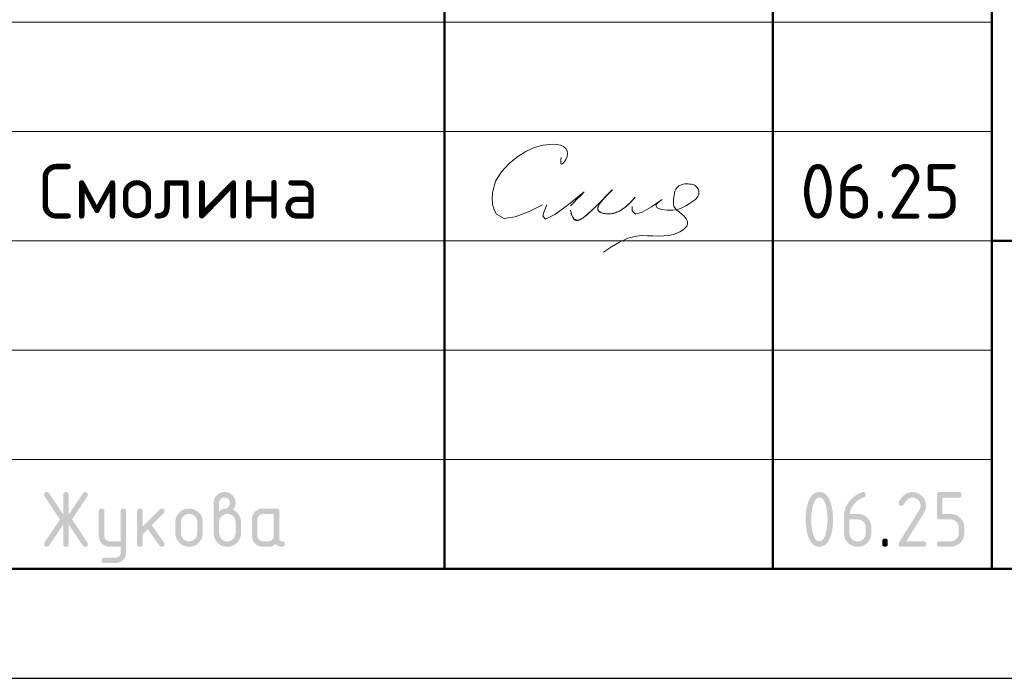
# Model space of a CAD drawing. Header units: millimetres. Extents: x 0 to 50400, y 0 to 35640.
# Tile 13 of 25: x 30071 to 35469, y 0 to 3613. Entities that reach past the tile are written whole.
import ezdxf

# ---------------------------------------------------------------- set-up
doc = ezdxf.new("R2010")
doc.units = ezdxf.units.MM
doc.layers.add('Standard', color=7, linetype='Continuous', lineweight=25)
doc.styles.add('ISOCPEUR', font='txt')

msp = doc.modelspace()

# ---------------------------------------------------------------- hatches: boundary and pattern name
at = {"layer": 'Standard', "linetype": 'Continuous', "lineweight": 25, "transparency": 33554687}
for points in [[(30310.2, 844.4), (30232.8, 728.1), (30231.7, 726.5), (30230.4, 725.2), (30229, 724), (30227.4, 723.2), (30225.8, 722.4), (30224, 721.9), (30222.1, 721.5), (30220, 721.5), (30218.2, 721.5), (30216.6, 721.8), (30215, 722), (30213.6, 722.5), (30212.2, 723), (30211, 723.8), (30209.9, 724.5), (30209, 725.5), (30208, 726.4), (30207.4, 727.7), (30206.7, 728.9), (30206.2, 730.4), (30205.7, 731.8), (30205.5, 733.5), (30205.3, 735.2), (30205.3, 737.2), (30205.3, 739.1), (30205.9, 741.1), (30206.5, 743), (30207.8, 744.9), (30292.1, 871.4), (30207.8, 997.9), (30206.5, 999.9), (30205.9, 1001.8), (30205.3, 1003.8), (30205.3, 1005.9), (30205.3, 1007.8), (30205.5, 1009.5), (30205.7, 1011.3), (30206.2, 1012.7), (30206.7, 1014.2), (30207.4, 1015.4), (30208.1, 1016.6), (30209, 1017.6), (30210, 1018.6), (30211.1, 1019.3), (30212.3, 1020.1), (30213.7, 1020.6), (30215.1, 1021), (30216.8, 1021.3), (30218.4, 1021.5), (30220.3, 1021.5), (30222.3, 1021.5), (30224, 1021.1), (30225.8, 1020.7), (30227.4, 1019.8), (30228.9, 1019), (30230.3, 1017.7), (30231.6, 1016.4), (30232.8, 1014.7), (30310.2, 898.7), (30310.2, 1006.5), (30310.2, 1008.4), (30310.5, 1010.1), (30310.7, 1011.7), (30311.2, 1013.1), (30311.7, 1014.5), (30312.4, 1015.7), (30313.1, 1016.9), (30314, 1017.8), (30314.9, 1018.7), (30316.1, 1019.4), (30317.3, 1020.1), (30318.7, 1020.6), (30320.1, 1021.1), (30321.8, 1021.3), (30323.4, 1021.5), (30325.3, 1021.5), (30327.2, 1021.5), (30328.8, 1021.3), (30330.4, 1021.1), (30331.8, 1020.6), (30333.3, 1020.1), (30334.4, 1019.4), (30335.6, 1018.7), (30336.5, 1017.8), (30337.5, 1016.9), (30338.2, 1015.7), (30338.9, 1014.5), (30339.4, 1013.1), (30339.8, 1011.7), (30340.1, 1010.1), (30340.3, 1008.4), (30340.3, 1006.5), (30340.3, 898.7), (30417.8, 1014.7), (30418.9, 1016.4), (30420.3, 1017.7), (30421.6, 1019), (30423.2, 1019.8), (30424.8, 1020.7), (30426.6, 1021.1), (30428.5, 1021.5), (30430.5, 1021.5), (30432, 1021.5), (30433.4, 1021.3), (30434.9, 1021), (30436.2, 1020.4), (30437.5, 1019.8), (30438.7, 1019), (30439.9, 1018.1), (30441, 1017), (30442, 1015.9), (30442.8, 1014.6), (30443.6, 1013.4), (30444.2, 1012.1), (30444.7, 1010.7), (30445, 1009.3), (30445.3, 1007.9), (30445.3, 1006.3), (30445.3, 1004.1), (30444.6, 1002), (30444, 999.9), (30442.8, 997.9), (30358.5, 871.4), (30442.8, 744.9), (30444, 743), (30444.6, 741), (30445.3, 738.9), (30445.3, 736.8), (30445.3, 735.2), (30445, 733.8), (30444.7, 732.4), (30444.2, 731), (30443.7, 729.7), (30442.9, 728.5), (30442.1, 727.2), (30441.1, 726.1), (30440, 724.9), (30438.8, 724.1), (30437.7, 723.3), (30436.4, 722.7), (30435.1, 722.1), (30433.7, 721.8), (30432.3, 721.5), (30430.7, 721.5), (30428.6, 721.5), (30426.7, 721.9), (30424.8, 722.4), (30423.2, 723.2), (30421.6, 724), (30420.2, 725.2), (30418.9, 726.5), (30417.8, 728.1), (30340.3, 844.4), (30340.3, 736.5), (30340.3, 734.7), (30340.1, 733), (30339.8, 731.4), (30339.4, 730), (30338.9, 728.6), (30338.2, 727.4), (30337.5, 726.2), (30336.5, 725.3), (30335.6, 724.4), (30334.4, 723.7), (30333.3, 723), (30331.8, 722.5), (30330.4, 722), (30328.8, 721.8), (30327.2, 721.5), (30325.3, 721.5), (30323.4, 721.5), (30321.8, 721.8), (30320.1, 722), (30318.7, 722.5), (30317.3, 723), (30316.1, 723.7), (30314.9, 724.4), (30314, 725.3), (30313.1, 726.2), (30312.4, 727.4), (30311.7, 728.6), (30311.2, 730), (30310.7, 731.4), (30310.5, 733), (30310.2, 734.7), (30310.2, 736.5)], [(34964.6, 1021.5), (34968.5, 1021.5), (34972.2, 1021.2), (34976, 1020.9), (34979.6, 1020.2), (34983.2, 1019.5), (34986.7, 1018.5), (34990.1, 1017.4), (34993.4, 1016.1), (34996.7, 1014.7), (34999.9, 1013), (35003.1, 1011.3), (35006.1, 1009.2), (35009.1, 1007.2), (35012, 1004.8), (35014.9, 1002.4), (35017.6, 999.6), (35020.4, 996.9), (35022.8, 994), (35025.2, 991.1), (35027.2, 988.1), (35029.3, 985), (35031, 981.9), (35032.7, 978.7), (35034.1, 975.4), (35035.5, 972.1), (35036.5, 968.6), (35037.5, 965.2), (35038.2, 961.5), (35038.9, 957.9), (35039.2, 954.2), (35039.6, 950.4), (35039.6, 946.6), (35039.6, 941.2), (35038.7, 935.9), (35037.9, 930.5), (35036.2, 925.1), (35034.5, 919.7), (35031.9, 914.3), (35029.3, 908.8), (35025.9, 903.4), (34931.4, 751.6), (35024.6, 751.6), (35026.4, 751.6), (35028.1, 751.4), (35029.7, 751.1), (35031.1, 750.7), (35032.5, 750.2), (35033.7, 749.5), (35034.9, 748.8), (35035.8, 747.8), (35036.8, 746.9), (35037.5, 745.7), (35038.2, 744.6), (35038.6, 743.2), (35039.1, 741.7), (35039.3, 740.1), (35039.6, 738.4), (35039.6, 736.6), (35039.6, 734.7), (35039.3, 733), (35039.1, 731.4), (35038.6, 730), (35038.2, 728.6), (35037.5, 727.4), (35036.8, 726.2), (35035.8, 725.3), (35034.9, 724.4), (35033.7, 723.7), (35032.5, 723), (35031.1, 722.5), (35029.7, 722), (35028.1, 721.8), (35026.4, 721.5), (35024.6, 721.5), (34904.6, 721.5), (34902.7, 721.5), (34901.1, 721.8), (34899.5, 722), (34898.1, 722.5), (34896.7, 723), (34895.5, 723.7), (34894.3, 724.4), (34893.4, 725.3), (34892.4, 726.2), (34891.7, 727.4), (34891, 728.6), (34890.6, 730), (34890.1, 731.4), (34889.9, 733), (34889.6, 734.7), (34889.6, 736.5), (34889.6, 738.8), (34890.2, 741), (34890.9, 743.1), (34892.1, 745.2), (35002.1, 921.7), (35004, 924.7), (35005.4, 927.8), (35006.8, 930.8), (35007.7, 933.9), (35008.6, 937), (35009.1, 940.2), (35009.6, 943.3), (35009.6, 946.5), (35009.6, 951.2), (35008.8, 955.5), (35007.9, 959.8), (35006.3, 963.8), (35004.6, 967.7), (35002.2, 971.4), (34999.7, 975), (34996.4, 978.3), (34993.1, 981.6), (34989.5, 984.1), (34985.8, 986.6), (34981.9, 988.2), (34977.9, 989.8), (34973.6, 990.7), (34969.3, 991.5), (34964.6, 991.5), (34961.4, 991.5), (34958.3, 990.9), (34955.2, 990.3), (34952.1, 989.1), (34949.1, 988), (34946.1, 986.2), (34943.1, 984.4), (34940.1, 982.1), (34937.2, 979.7), (34934.3, 976.8), (34931.4, 973.8), (34928.6, 970.3), (34925.8, 966.7), (34923, 962.6), (34920.3, 958.5), (34917.6, 953.8), (34916.5, 952), (34915.2, 950.6), (34913.9, 949.2), (34912.3, 948.3), (34910.7, 947.4), (34908.8, 947), (34906.8, 946.5), (34904.6, 946.5), (34902.7, 946.5), (34901.1, 946.7), (34899.5, 947), (34898.1, 947.4), (34896.7, 947.9), (34895.5, 948.6), (34894.3, 949.3), (34893.4, 950.3), (34892.4, 951.2), (34891.7, 952.4), (34891, 953.5), (34890.6, 954.9), (34890.1, 956.3), (34889.9, 958), (34889.6, 959.6), (34889.6, 961.5), (34889.6, 963.2), (34890, 964.7), (34890.3, 966.3), (34891, 967.6), (34894.5, 974.4), (34898.2, 980.3), (34902, 986.2), (34906.1, 991.2), (34910.1, 996.3), (34914.4, 1000.5), (34918.8, 1004.7), (34923.4, 1008.1), (34928, 1011.4), (34932.8, 1014), (34937.7, 1016.5), (34942.9, 1018.2), (34948, 1019.9), (34953.5, 1020.7), (34958.9, 1021.5)], [(35099.5, 886.5), (35099.5, 1006.5), (35099.5, 1008.4), (35099.8, 1010.1), (35100, 1011.7), (35100.4, 1013.1), (35100.9, 1014.5), (35101.6, 1015.7), (35102.3, 1016.9), (35103.3, 1017.8), (35104.2, 1018.7), (35105.4, 1019.4), (35106.5, 1020.1), (35107.9, 1020.6), (35109.3, 1021.1), (35111, 1021.3), (35112.6, 1021.5), (35114.5, 1021.5), (35219.2, 1021.5), (35221.1, 1021.5), (35222.7, 1021.3), (35224.3, 1021.1), (35225.7, 1020.6), (35227.1, 1020.1), (35228.3, 1019.4), (35229.5, 1018.7), (35230.4, 1017.8), (35231.4, 1016.9), (35232.1, 1015.7), (35232.8, 1014.5), (35233.2, 1013.1), (35233.7, 1011.7), (35234, 1010), (35234.2, 1008.4), (35234.2, 1006.5), (35234.2, 1004.6), (35234, 1003), (35233.7, 1001.4), (35233.2, 999.9), (35232.8, 998.5), (35232.1, 997.4), (35231.4, 996.2), (35230.4, 995.2), (35229.5, 994.3), (35228.3, 993.6), (35227.1, 992.9), (35225.7, 992.4), (35224.3, 992), (35222.7, 991.7), (35221.1, 991.5), (35219.2, 991.5), (35129.6, 991.5), (35129.6, 901.6), (35174.4, 901.6), (35178.3, 901.6), (35182.1, 901.3), (35185.8, 900.9), (35189.4, 900.2), (35193, 899.5), (35196.4, 898.5), (35199.9, 897.5), (35203.2, 896.1), (35206.5, 894.7), (35209.7, 893), (35212.8, 891.3), (35215.9, 889.2), (35218.9, 887.1), (35221.8, 884.7), (35224.6, 882.3), (35227.4, 879.5), (35230.1, 876.8), (35232.5, 873.9), (35234.9, 871), (35236.9, 868), (35239, 864.9), (35240.7, 861.8), (35242.4, 858.6), (35243.8, 855.3), (35245.1, 852), (35246.2, 848.5), (35247.2, 845.1), (35247.9, 841.5), (35248.5, 837.9), (35248.9, 834.2), (35249.2, 830.4), (35249.2, 826.6), (35249.2, 796.6), (35249.2, 792.7), (35248.9, 788.9), (35248.5, 785.2), (35247.9, 781.6), (35247.2, 778), (35246.1, 774.5), (35245.1, 771), (35243.7, 767.7), (35242.4, 764.4), (35240.6, 761.2), (35238.9, 758.1), (35236.9, 755), (35234.8, 752), (35232.4, 749.1), (35230, 746.2), (35227.2, 743.5), (35224.5, 740.7), (35221.6, 738.3), (35218.7, 735.9), (35215.7, 733.9), (35212.7, 731.8), (35209.5, 730.1), (35206.3, 728.4), (35203, 727), (35199.7, 725.7), (35196.3, 724.6), (35192.8, 723.6), (35189.2, 722.9), (35185.7, 722.2), (35182, 721.9), (35178.2, 721.5), (35174.4, 721.5), (35114.5, 721.5), (35112.6, 721.5), (35111, 721.8), (35109.3, 722), (35107.9, 722.5), (35106.5, 723), (35105.4, 723.7), (35104.2, 724.4), (35103.3, 725.3), (35102.3, 726.2), (35101.6, 727.4), (35100.9, 728.6), (35100.5, 730), (35100, 731.4), (35099.8, 733), (35099.5, 734.7), (35099.5, 736.6), (35099.5, 738.4), (35099.8, 740.1), (35100, 741.7), (35100.4, 743.2), (35100.9, 744.6), (35101.6, 745.7), (35102.3, 746.9), (35103.3, 747.8), (35104.2, 748.8), (35105.4, 749.5), (35106.5, 750.2), (35107.9, 750.7), (35109.3, 751.1), (35111, 751.4), (35112.6, 751.6), (35114.5, 751.6), (35174.3, 751.6), (35179, 751.6), (35183.4, 752.4), (35187.7, 753.2), (35191.7, 754.9), (35195.7, 756.5), (35199.3, 758.9), (35202.9, 761.4), (35206.1, 764.7), (35209.4, 767.9), (35211.9, 771.6), (35214.3, 775.2), (35215.9, 779.2), (35217.6, 783.2), (35218.4, 787.5), (35219.2, 791.9), (35219.2, 796.6), (35219.2, 826.6), (35219.2, 831.2), (35218.4, 835.5), (35217.5, 839.9), (35215.9, 843.8), (35214.3, 847.8), (35211.8, 851.4), (35209.3, 855.1), (35206, 858.4), (35202.8, 861.7), (35199.1, 864.1), (35195.5, 866.6), (35191.5, 868.2), (35187.6, 869.9), (35183.3, 870.7), (35179, 871.5), (35174.3, 871.5), (35114.5, 871.5), (35112.6, 871.5), (35111, 871.8), (35109.3, 872), (35107.9, 872.5), (35106.5, 872.9), (35105.4, 873.6), (35104.2, 874.4), (35103.3, 875.3), (35102.3, 876.2), (35101.6, 877.4), (35100.9, 878.6), (35100.4, 880), (35100, 881.4), (35099.8, 883), (35099.5, 884.7)], [(30625, 691.2), (30625, 721.5), (30565.2, 721.5), (30562, 721.5), (30559, 721.8), (30556, 722.1), (30553.1, 722.6), (30550.2, 723.2), (30547.4, 724), (30544.6, 724.8), (30542, 725.9), (30539.3, 727), (30536.8, 728.4), (30534.2, 729.7), (30531.8, 731.4), (30529.4, 733), (30527.1, 734.9), (30524.8, 736.8), (30522.7, 739), (30520.5, 741.2), (30518.6, 743.5), (30516.7, 745.8), (30515.1, 748.2), (30513.5, 750.7), (30512.1, 753.2), (30510.7, 755.7), (30509.7, 758.4), (30508.6, 761), (30507.8, 763.8), (30507, 766.6), (30506.4, 769.5), (30505.9, 772.4), (30505.6, 775.4), (30505.3, 778.4), (30505.3, 781.5), (30505.3, 916.4), (30505.3, 918.3), (30505.6, 919.9), (30505.8, 921.5), (30506.3, 922.9), (30506.7, 924.3), (30507.4, 925.5), (30508.1, 926.7), (30509.1, 927.6), (30510, 928.6), (30511.2, 929.3), (30512.4, 930), (30513.8, 930.4), (30515.2, 930.9), (30516.8, 931.1), (30518.5, 931.4), (30520.4, 931.4), (30522.2, 931.4), (30523.9, 931.1), (30525.5, 930.9), (30526.9, 930.4), (30528.3, 930), (30529.5, 929.3), (30530.7, 928.6), (30531.6, 927.6), (30532.6, 926.7), (30533.3, 925.5), (30534, 924.4), (30534.4, 923), (30534.9, 921.5), (30535.2, 919.9), (30535.4, 918.3), (30535.4, 916.4), (30535.4, 781.6), (30535.4, 778.5), (30535.9, 775.6), (30536.5, 772.8), (30537.6, 770.2), (30538.7, 767.5), (30540.4, 765.1), (30542, 762.7), (30544.2, 760.4), (30546.4, 758.2), (30548.8, 756.6), (30551.2, 754.9), (30553.9, 753.8), (30556.5, 752.7), (30559.4, 752.2), (30562.2, 751.6), (30565.3, 751.6), (30625, 751.6), (30625, 916.4), (30625, 918.3), (30625.2, 919.9), (30625.5, 921.5), (30625.9, 923), (30626.4, 924.4), (30627.1, 925.5), (30627.8, 926.7), (30628.7, 927.6), (30629.7, 928.6), (30630.9, 929.3), (30632, 930), (30633.4, 930.4), (30634.9, 930.9), (30636.5, 931.1), (30638.1, 931.4), (30640, 931.4), (30641.9, 931.4), (30643.5, 931.1), (30645.2, 930.9), (30646.6, 930.4), (30648, 930), (30649.2, 929.3), (30650.4, 928.6), (30651.3, 927.6), (30652.2, 926.7), (30652.9, 925.5), (30653.6, 924.3), (30654.1, 923), (30654.6, 921.5), (30654.8, 919.9), (30655, 918.3), (30655, 916.4), (30655, 691.6), (30655, 688.5), (30654.8, 685.5), (30654.5, 682.5), (30654, 679.6), (30653.4, 676.7), (30652.6, 673.9), (30651.8, 671.2), (30650.8, 668.5), (30649.7, 665.8), (30648.4, 663.3), (30647, 660.8), (30645.4, 658.4), (30643.8, 655.9), (30642, 653.6), (30640.1, 651.3), (30637.9, 649.1), (30635.8, 646.9), (30633.5, 645), (30631.3, 643.1), (30628.9, 641.5), (30626.5, 639.9), (30624, 638.5), (30621.5, 637.1), (30618.9, 636), (30616.2, 634.9), (30613.5, 634.1), (30610.7, 633.3), (30607.9, 632.7), (30605, 632.2), (30602, 631.9), (30599, 631.7), (30595.9, 631.7), (30535.4, 631.7), (30533.5, 631.7), (30531.9, 631.9), (30530.2, 632.1), (30528.8, 632.6), (30527.4, 633.1), (30526.2, 633.8), (30525.1, 634.5), (30524.1, 635.4), (30523.2, 636.4), (30522.5, 637.5), (30521.8, 638.7), (30521.3, 640.1), (30520.9, 641.5), (30520.6, 643.2), (30520.4, 644.8), (30520.4, 646.7), (30520.4, 648.2), (30520.7, 649.6), (30521, 650.9), (30521.5, 652.3), (30522.1, 653.6), (30522.9, 654.8), (30523.8, 656), (30524.9, 657.2), (30526.1, 658.3), (30527.3, 659.2), (30528.5, 660), (30529.8, 660.6), (30531.1, 661.1), (30532.5, 661.4), (30533.9, 661.7), (30535.4, 661.7), (30595.1, 661.7), (30598.3, 661.7), (30601.2, 662.2), (30604.1, 662.8), (30606.8, 663.8), (30609.4, 664.9), (30611.8, 666.4), (30614.2, 668), (30616.4, 670.1), (30618.5, 672.2), (30620.2, 674.6), (30621.8, 676.9), (30622.8, 679.6), (30623.9, 682.2), (30624.5, 685.1), (30625, 688)], [(30745.2, 832.8), (30839.5, 927.1), (30840.6, 928.1), (30841.8, 929), (30843, 929.8), (30844.3, 930.3), (30845.7, 930.8), (30847.1, 931.1), (30848.6, 931.4), (30850.2, 931.4), (30852.1, 931.4), (30853.7, 931.1), (30855.3, 930.9), (30856.7, 930.4), (30858.2, 930), (30859.3, 929.3), (30860.5, 928.6), (30861.4, 927.6), (30862.4, 926.7), (30863.1, 925.5), (30863.8, 924.3), (30864.2, 922.9), (30864.7, 921.5), (30864.9, 919.9), (30865.2, 918.3), (30865.2, 916.4), (30865.2, 914.9), (30864.9, 913.5), (30864.6, 912.1), (30864, 910.8), (30863.5, 909.5), (30862.6, 908.3), (30861.8, 907.1), (30860.6, 905.9), (30794.8, 840.1), (30862.2, 745.2), (30863.7, 743.1), (30864.4, 740.9), (30865.2, 738.7), (30865.2, 736.3), (30865.2, 734.5), (30864.9, 732.8), (30864.7, 731.2), (30864.2, 729.9), (30863.8, 728.5), (30863.1, 727.3), (30862.4, 726.2), (30861.4, 725.2), (30860.5, 724.3), (30859.3, 723.6), (30858.2, 722.9), (30856.7, 722.5), (30855.3, 722), (30853.7, 721.8), (30852.1, 721.5), (30850.2, 721.5), (30848.2, 721.5), (30846.4, 721.9), (30844.7, 722.3), (30843.1, 723.1), (30841.5, 723.9), (30840.2, 725.1), (30838.8, 726.3), (30837.7, 727.9), (30773.2, 818.6), (30745.2, 790.6), (30745.2, 736.5), (30745.2, 734.7), (30745, 733), (30744.7, 731.4), (30744.3, 730), (30743.8, 728.6), (30743.1, 727.4), (30742.4, 726.2), (30741.5, 725.3), (30740.5, 724.4), (30739.4, 723.7), (30738.2, 723), (30736.8, 722.5), (30735.4, 722), (30733.7, 721.8), (30732.1, 721.5), (30730.2, 721.5), (30728.3, 721.5), (30726.7, 721.8), (30725, 722), (30723.6, 722.5), (30722.2, 723), (30721, 723.7), (30719.9, 724.4), (30718.9, 725.3), (30718, 726.2), (30717.3, 727.4), (30716.6, 728.6), (30716.1, 730), (30715.6, 731.4), (30715.4, 733), (30715.2, 734.7), (30715.2, 736.5), (30715.2, 916.4), (30715.2, 918.3), (30715.4, 919.9), (30715.6, 921.5), (30716.1, 922.9), (30716.6, 924.3), (30717.3, 925.5), (30718, 926.7), (30718.9, 927.6), (30719.9, 928.6), (30721, 929.3), (30722.2, 930), (30723.6, 930.4), (30725, 930.9), (30726.7, 931.1), (30728.3, 931.4), (30730.2, 931.4), (30732.1, 931.4), (30733.7, 931.1), (30735.4, 930.9), (30736.8, 930.4), (30738.2, 930), (30739.4, 929.3), (30740.5, 928.6), (30741.5, 927.6), (30742.4, 926.7), (30743.1, 925.5), (30743.8, 924.3), (30744.3, 922.9), (30744.7, 921.5), (30745, 919.9), (30745.2, 918.3), (30745.2, 916.4)], [(34799.8, 751.6), (34799.8, 753.5), (34800, 755.1), (34800.3, 756.8), (34800.7, 758.2), (34801.2, 759.6), (34801.9, 760.8), (34802.6, 761.9), (34803.6, 762.9), (34804.5, 763.8), (34805.7, 764.5), (34806.8, 765.2), (34808.2, 765.7), (34809.7, 766.2), (34811.3, 766.4), (34812.9, 766.6), (34814.8, 766.6), (34816.7, 766.6), (34818.3, 766.4), (34820, 766.2), (34821.4, 765.7), (34822.8, 765.2), (34824, 764.5), (34825.2, 763.8), (34826.1, 762.9), (34827, 761.9), (34827.7, 760.8), (34828.4, 759.6), (34828.9, 758.2), (34829.4, 756.8), (34829.6, 755.1), (34829.8, 753.5), (34829.8, 751.6), (34829.8, 736.6), (34829.8, 734.7), (34829.6, 733), (34829.4, 731.4), (34828.9, 730), (34828.4, 728.6), (34827.7, 727.4), (34827, 726.2), (34826.1, 725.3), (34825.2, 724.4), (34824, 723.7), (34822.8, 723), (34821.4, 722.5), (34820, 722), (34818.3, 721.8), (34816.7, 721.5), (34814.8, 721.5), (34812.9, 721.5), (34811.3, 721.8), (34809.7, 722), (34808.2, 722.5), (34806.8, 723), (34805.7, 723.7), (34804.5, 724.4), (34803.6, 725.3), (34802.6, 726.2), (34801.9, 727.4), (34801.2, 728.6), (34800.7, 730), (34800.3, 731.4), (34800, 733), (34799.8, 734.7), (34799.8, 736.6)]]:
    msp.add_hatch(color=7, dxfattribs=at).paths.add_polyline_path(points, flags=16)
h = msp.add_hatch(color=7, dxfattribs=at)
h.paths.add_polyline_path([(31164.9, 916.5), (31169.6, 920.2), (31174.2, 923), (31178.8, 925.9), (31183.2, 927.7), (31187.5, 929.6), (31191.7, 930.5), (31195.9, 931.5), (31199.9, 931.5), (31202.2, 931.5), (31204.4, 932.1), (31206.7, 932.8), (31208.8, 934.1), (31211, 935.4), (31213.1, 937.4), (31215.1, 939.3), (31217.1, 941.9), (31219.1, 944.4), (31220.5, 946.8), (31222, 949.3), (31222.9, 951.7), (31223.9, 954.1), (31224.4, 956.6), (31224.9, 959), (31224.9, 961.5), (31224.9, 964.6), (31224.3, 967.6), (31223.8, 970.5), (31222.7, 973.2), (31221.6, 975.8), (31220, 978.2), (31218.4, 980.7), (31216.2, 982.8), (31214.1, 985), (31211.7, 986.6), (31209.2, 988.2), (31206.6, 989.3), (31203.9, 990.4), (31201, 990.9), (31198.1, 991.5), (31194.9, 991.5), (31191.8, 991.5), (31188.9, 990.9), (31186, 990.4), (31183.3, 989.3), (31180.7, 988.2), (31178.2, 986.5), (31175.8, 984.9), (31173.6, 982.7), (31171.4, 980.5), (31169.8, 978.1), (31168.2, 975.7), (31167.1, 973), (31166, 970.4), (31165.4, 967.5), (31164.9, 964.6), (31164.9, 961.5)])
h.paths.add_polyline_path([(31239.6, 925.4), (31244.8, 923.3), (31249.4, 920.4), (31254.1, 917.7), (31258.2, 914.2), (31262.2, 910.8), (31265.8, 906.7), (31269.4, 902.6), (31272.4, 897.9), (31275.4, 893.2), (31277.7, 888.3), (31280, 883.3), (31281.5, 878.1), (31283, 873), (31283.8, 867.6), (31284.5, 862.2), (31284.5, 856.5), (31284.5, 796.5), (31284.5, 792.6), (31284.2, 788.9), (31283.9, 785.1), (31283.2, 781.5), (31282.5, 777.8), (31281.5, 774.4), (31280.4, 770.9), (31279.1, 767.6), (31277.7, 764.2), (31276, 761.1), (31274.3, 757.9), (31272.2, 754.9), (31270.2, 751.8), (31267.8, 749), (31265.4, 746.1), (31262.7, 743.4), (31259.9, 740.6), (31257, 738.2), (31254.2, 735.9), (31251.1, 733.8), (31248.1, 731.8), (31244.9, 730.1), (31241.8, 728.4), (31238.5, 727), (31235.2, 725.6), (31231.7, 724.6), (31228.2, 723.6), (31224.7, 722.9), (31221, 722.2), (31217.3, 721.9), (31213.6, 721.5), (31209.7, 721.5), (31205.8, 721.5), (31202, 721.9), (31198.2, 722.2), (31194.6, 722.9), (31191, 723.6), (31187.6, 724.6), (31184.1, 725.7), (31180.8, 727), (31177.4, 728.4), (31174.3, 730.1), (31171.1, 731.8), (31168.1, 733.9), (31165.1, 735.9), (31162.2, 738.3), (31159.3, 740.7), (31156.6, 743.5), (31153.9, 746.2), (31151.5, 749.1), (31149.1, 752), (31147.1, 755), (31145, 758), (31143.3, 761.2), (31141.6, 764.4), (31140.3, 767.7), (31138.9, 771), (31137.9, 774.5), (31136.9, 777.9), (31136.2, 781.6), (31135.5, 785.2), (31135.2, 788.9), (31134.8, 792.6), (31134.8, 796.5), (31134.8, 961.5), (31134.8, 964.7), (31135.1, 967.7), (31135.4, 970.8), (31135.9, 973.7), (31136.5, 976.6), (31137.3, 979.4), (31138.1, 982.1), (31139.2, 984.8), (31140.3, 987.5), (31141.6, 990), (31143, 992.5), (31144.6, 995), (31146.3, 997.4), (31148.2, 999.7), (31150.1, 1002), (31152.3, 1004.2), (31154.5, 1006.3), (31156.8, 1008.2), (31159.1, 1010.1), (31161.5, 1011.8), (31163.9, 1013.4), (31166.4, 1014.7), (31169, 1016.1), (31171.6, 1017.2), (31174.3, 1018.3), (31177, 1019.1), (31179.8, 1019.9), (31182.7, 1020.5), (31185.5, 1021), (31188.5, 1021.3), (31191.5, 1021.5), (31194.7, 1021.5), (31197.8, 1021.5), (31200.8, 1021.3), (31203.9, 1021), (31206.7, 1020.5), (31209.6, 1019.9), (31212.4, 1019.1), (31215.2, 1018.3), (31217.9, 1017.2), (31220.5, 1016.1), (31223, 1014.7), (31225.6, 1013.3), (31228, 1011.7), (31230.4, 1010.1), (31232.7, 1008.1), (31235, 1006.2), (31237.2, 1004), (31239.3, 1001.9), (31241.2, 999.6), (31243.1, 997.3), (31244.7, 994.8), (31246.4, 992.4), (31247.7, 989.9), (31249.1, 987.3), (31250.2, 984.7), (31251.2, 982), (31252.1, 979.2), (31252.9, 976.5), (31253.4, 973.6), (31254, 970.7), (31254.2, 967.7), (31254.5, 964.7), (31254.5, 961.5), (31254.5, 955.9), (31253.6, 950.8), (31252.6, 945.7), (31250.8, 941.1), (31248.9, 936.6), (31246.1, 932.7), (31243.4, 928.8)], flags=16)
h.paths.add_polyline_path([(31254.5, 796.6), (31254.5, 856.6), (31254.5, 861.2), (31253.7, 865.5), (31252.9, 869.9), (31251.2, 873.8), (31249.6, 877.8), (31247.2, 881.4), (31244.7, 885.1), (31241.5, 888.4), (31238.2, 891.7), (31234.6, 894.1), (31231, 896.6), (31227, 898.3), (31223.1, 899.9), (31218.7, 900.7), (31214.4, 901.6), (31209.7, 901.6), (31205, 901.6), (31200.7, 900.7), (31196.3, 899.9), (31192.4, 898.3), (31188.4, 896.6), (31184.8, 894.1), (31181.1, 891.7), (31177.9, 888.4), (31174.6, 885.1), (31172.2, 881.4), (31169.8, 877.8), (31168.1, 873.8), (31166.5, 869.9), (31165.7, 865.5), (31164.9, 861.2), (31164.9, 856.6), (31164.9, 796.6), (31164.9, 791.9), (31165.7, 787.5), (31166.5, 783.2), (31168.1, 779.2), (31169.8, 775.2), (31172.2, 771.6), (31174.6, 767.9), (31177.9, 764.7), (31181.1, 761.4), (31184.8, 758.9), (31188.4, 756.5), (31192.4, 754.9), (31196.3, 753.2), (31200.7, 752.4), (31205, 751.6), (31209.7, 751.6), (31214.4, 751.6), (31218.7, 752.4), (31223.1, 753.2), (31227, 754.9), (31231, 756.5), (31234.6, 759), (31238.2, 761.5), (31241.5, 764.8), (31244.7, 768.1), (31247.2, 771.7), (31249.6, 775.3), (31251.2, 779.3), (31252.9, 783.3), (31253.7, 787.6), (31254.5, 791.9)])
h = msp.add_hatch(color=7, dxfattribs=at)
h.paths.add_polyline_path([(34499.8, 871.5), (34499.8, 880.9), (34499.3, 889.9), (34498.8, 899), (34497.8, 907.7), (34496.8, 916.5), (34495.3, 925), (34493.9, 933.5), (34491.9, 941.7), (34490.4, 948), (34488.7, 953.4), (34487, 958.8), (34485.1, 963.5), (34483.2, 968.2), (34481.1, 972.1), (34479, 975.9), (34476.7, 979), (34474.4, 982.2), (34471.8, 984.5), (34469.3, 986.8), (34466.6, 988.4), (34463.9, 989.9), (34461, 990.7), (34458.1, 991.5), (34455, 991.5), (34451.9, 991.5), (34449, 990.7), (34446.1, 989.9), (34443.4, 988.4), (34440.8, 986.8), (34438.3, 984.5), (34435.8, 982.1), (34433.5, 979), (34431.2, 975.9), (34429.1, 972), (34427, 968.1), (34425.1, 963.4), (34423.2, 958.7), (34421.5, 953.2), (34419.8, 947.8), (34418.3, 941.5), (34416.3, 933.1), (34414.8, 924.5), (34413.2, 916), (34412.2, 907.2), (34411.2, 898.5), (34410.7, 889.5), (34410.2, 880.6), (34410.2, 871.5), (34410.2, 862.3), (34410.7, 853.3), (34411.2, 844.3), (34412.2, 835.5), (34413.2, 826.7), (34414.6, 818.2), (34416.1, 809.6), (34418.1, 801.3), (34419.6, 795.1), (34421.3, 789.7), (34423, 784.2), (34424.9, 779.6), (34426.8, 774.9), (34428.9, 771), (34431, 767.1), (34433.3, 764), (34435.6, 760.9), (34438.1, 758.6), (34440.6, 756.3), (34443.3, 754.7), (34446.1, 753.2), (34449, 752.4), (34451.9, 751.6), (34455, 751.6), (34458.1, 751.6), (34461, 752.4), (34463.9, 753.2), (34466.6, 754.7), (34469.3, 756.3), (34471.8, 758.6), (34474.4, 760.9), (34476.7, 764), (34479, 767.1), (34481.1, 771), (34483.2, 774.9), (34485.1, 779.6), (34487, 784.2), (34488.7, 789.7), (34490.4, 795.1), (34491.9, 801.3), (34493.9, 809.6), (34495.3, 818.2), (34496.8, 826.7), (34497.8, 835.5), (34498.8, 844.3), (34499.3, 853.3), (34499.8, 862.3)])
h.paths.add_polyline_path([(34529.9, 871.5), (34529.9, 864.8), (34529.6, 858.4), (34529.4, 851.9), (34529, 845.6), (34528.6, 839.4), (34528, 833.4), (34527.4, 827.3), (34526.6, 821.5), (34525.7, 815.7), (34524.7, 810.2), (34523.7, 804.6), (34522.4, 799.3), (34521.2, 793.9), (34519.8, 788.8), (34518.3, 783.7), (34516.7, 778.8), (34514.3, 771.7), (34511.5, 765.4), (34508.7, 759.1), (34505.6, 753.8), (34502.5, 748.4), (34499, 743.9), (34495.5, 739.4), (34491.6, 735.9), (34487.8, 732.3), (34483.5, 729.6), (34479.3, 726.9), (34474.7, 725.1), (34470.2, 723.3), (34465.2, 722.4), (34460.3, 721.5), (34455, 721.5), (34449.7, 721.5), (34444.7, 722.4), (34439.8, 723.3), (34435.2, 725.1), (34430.6, 726.9), (34426.4, 729.6), (34422.2, 732.2), (34418.4, 735.8), (34414.5, 739.4), (34411, 743.8), (34407.5, 748.3), (34404.4, 753.6), (34401.2, 759), (34398.5, 765.2), (34395.7, 771.5), (34393.3, 778.6), (34391.6, 783.5), (34390.2, 788.6), (34388.8, 793.7), (34387.5, 799.1), (34386.3, 804.4), (34385.3, 810), (34384.2, 815.6), (34383.4, 821.4), (34382.6, 827.2), (34382, 833.2), (34381.4, 839.3), (34380.9, 845.5), (34380.5, 851.8), (34380.3, 858.3), (34380.1, 864.8), (34380.1, 871.5), (34380.1, 878.3), (34380.3, 884.8), (34380.5, 891.3), (34380.9, 897.6), (34381.4, 903.8), (34382, 909.9), (34382.6, 915.9), (34383.4, 921.7), (34384.2, 927.5), (34385.3, 933.1), (34386.3, 938.7), (34387.5, 944), (34388.8, 949.4), (34390.2, 954.5), (34391.6, 959.6), (34393.3, 964.5), (34395.7, 971.6), (34398.5, 977.9), (34401.2, 984.1), (34404.4, 989.5), (34407.5, 994.8), (34411, 999.3), (34414.5, 1003.7), (34418.4, 1007.3), (34422.2, 1010.9), (34426.4, 1013.5), (34430.6, 1016.2), (34435.2, 1018), (34439.8, 1019.8), (34444.7, 1020.7), (34449.7, 1021.5), (34455, 1021.5), (34460.3, 1021.5), (34465.2, 1020.6), (34470.2, 1019.8), (34474.7, 1018), (34479.3, 1016.2), (34483.5, 1013.5), (34487.8, 1010.8), (34491.6, 1007.2), (34495.5, 1003.6), (34499, 999.2), (34502.5, 994.7), (34505.6, 989.3), (34508.7, 984), (34511.5, 977.7), (34514.3, 971.4), (34516.7, 964.3), (34518.3, 959.4), (34519.8, 954.3), (34521.2, 949.2), (34522.4, 943.8), (34523.7, 938.5), (34524.7, 932.9), (34525.7, 927.3), (34526.6, 921.5), (34527.4, 915.7), (34528, 909.7), (34528.6, 903.7), (34529, 897.4), (34529.4, 891.2), (34529.6, 884.7), (34529.9, 878.3)], flags=16)
h = msp.add_hatch(color=7, dxfattribs=at)
h.paths.add_polyline_path([(34620, 871.5), (34620, 796.6), (34620, 791.9), (34620.8, 787.5), (34621.6, 783.2), (34623.3, 779.2), (34624.9, 775.2), (34627.3, 771.6), (34629.8, 767.9), (34633, 764.7), (34636.3, 761.4), (34639.9, 758.9), (34643.5, 756.5), (34647.5, 754.9), (34651.5, 753.2), (34655.8, 752.4), (34660.1, 751.6), (34664.8, 751.6), (34669.5, 751.6), (34673.9, 752.4), (34678.2, 753.2), (34682.2, 754.9), (34686.1, 756.5), (34689.7, 759), (34693.4, 761.5), (34696.6, 764.8), (34699.9, 768.1), (34702.3, 771.7), (34704.7, 775.3), (34706.4, 779.3), (34708, 783.3), (34708.8, 787.6), (34709.6, 791.9), (34709.6, 796.6), (34709.6, 826.6), (34709.6, 831.3), (34708.8, 835.6), (34708, 840), (34706.4, 844), (34704.7, 848), (34702.2, 851.6), (34699.8, 855.2), (34696.5, 858.5), (34693.2, 861.7), (34689.6, 864.2), (34686, 866.6), (34682, 868.3), (34678.1, 869.9), (34673.8, 870.7), (34669.5, 871.5), (34664.8, 871.5)])
h.paths.add_polyline_path([(34694.7, 1021.5), (34696.5, 1021.5), (34698.2, 1021.3), (34699.8, 1021.1), (34701.2, 1020.6), (34702.6, 1020.1), (34703.8, 1019.4), (34705, 1018.7), (34705.9, 1017.8), (34706.8, 1016.9), (34707.5, 1015.7), (34708.2, 1014.5), (34708.7, 1013.1), (34709.2, 1011.7), (34709.4, 1010.1), (34709.6, 1008.4), (34709.6, 1006.6), (34709.6, 1003.8), (34709.2, 1001.6), (34708.7, 999.4), (34707.8, 997.7), (34706.8, 996.1), (34705.4, 995.1), (34704, 994.1), (34702.2, 993.6), (34698, 992.5), (34694, 991.1), (34689.9, 989.7), (34686, 987.9), (34682.1, 986.2), (34678.4, 984), (34674.6, 981.9), (34671, 979.4), (34667.3, 976.9), (34663.8, 974), (34660.3, 971.2), (34657, 968), (34653.6, 964.7), (34650.3, 961.1), (34647.1, 957.6), (34644, 953.6), (34639.1, 947.4), (34635.2, 941), (34631.3, 934.6), (34628.4, 928.1), (34625.6, 921.6), (34623.8, 915), (34621.9, 908.4), (34621.1, 901.6), (34664.9, 901.6), (34668.8, 901.6), (34672.6, 901.3), (34676.5, 900.9), (34680.1, 900.2), (34683.8, 899.6), (34687.2, 898.5), (34690.7, 897.5), (34694.1, 896.1), (34697.4, 894.8), (34700.6, 893.1), (34703.7, 891.4), (34706.7, 889.3), (34709.8, 887.3), (34712.6, 884.9), (34715.4, 882.5), (34718.2, 879.8), (34720.8, 877), (34723.2, 874.2), (34725.5, 871.3), (34727.6, 868.3), (34729.6, 865.2), (34731.3, 862.1), (34733, 858.9), (34734.3, 855.6), (34735.6, 852.2), (34736.7, 848.8), (34737.7, 845.3), (34738.3, 841.7), (34739, 838), (34739.3, 834.3), (34739.7, 830.5), (34739.7, 826.6), (34739.7, 796.6), (34739.7, 792.6), (34739.3, 788.9), (34739, 785.1), (34738.3, 781.5), (34737.6, 777.9), (34736.6, 774.4), (34735.6, 770.9), (34734.2, 767.6), (34732.8, 764.3), (34731.1, 761.1), (34729.4, 757.9), (34727.4, 754.9), (34725.3, 751.8), (34722.9, 749), (34720.5, 746.1), (34717.8, 743.4), (34715.1, 740.6), (34712.2, 738.3), (34709.3, 735.9), (34706.3, 733.8), (34703.2, 731.8), (34700.1, 730.1), (34696.9, 728.4), (34693.6, 727), (34690.3, 725.6), (34686.8, 724.6), (34683.4, 723.6), (34679.8, 722.9), (34676.2, 722.2), (34672.4, 721.9), (34668.7, 721.5), (34664.8, 721.5), (34660.9, 721.5), (34657.1, 721.9), (34653.4, 722.2), (34649.8, 722.9), (34646.2, 723.6), (34642.7, 724.6), (34639.2, 725.6), (34635.9, 727), (34632.6, 728.3), (34629.4, 730), (34626.2, 731.7), (34623.2, 733.7), (34620.2, 735.8), (34617.3, 738.2), (34614.5, 740.5), (34611.7, 743.2), (34609, 746), (34606.6, 748.8), (34604.3, 751.7), (34602.2, 754.7), (34600.2, 757.7), (34598.5, 760.9), (34596.8, 764), (34595.4, 767.3), (34594, 770.6), (34593, 774.1), (34592, 777.5), (34591.3, 781.1), (34590.6, 784.7), (34590.3, 788.4), (34590, 792.2), (34590, 796.1), (34590, 886.5), (34590, 892.9), (34590.5, 899.1), (34591, 905.3), (34592.1, 911.2), (34593.1, 917.2), (34594.7, 923), (34596.3, 928.7), (34598.4, 934.3), (34600.5, 939.9), (34603.1, 945.3), (34605.8, 950.7), (34609, 955.9), (34612.1, 961.1), (34615.8, 966.1), (34619.5, 971.1), (34623.7, 975.9), (34627, 979.6), (34630.4, 983), (34633.7, 986.5), (34637.2, 989.7), (34640.6, 992.8), (34644.1, 995.8), (34647.6, 998.7), (34651.2, 1001.3), (34654.8, 1004), (34658.5, 1006.3), (34662.1, 1008.7), (34665.8, 1010.8), (34669.6, 1012.9), (34673.4, 1014.7), (34677.2, 1016.6), (34681.1, 1018.1), (34683.3, 1019), (34685.2, 1019.6), (34687.2, 1020.3), (34688.9, 1020.7), (34690.6, 1021.1), (34692, 1021.3), (34693.5, 1021.5)], flags=16)
h = msp.add_hatch(color=7, dxfattribs=at)
h.paths.add_polyline_path([(30925, 796.5), (30925, 856.4), (30925, 860.3), (30925.3, 864.1), (30925.7, 867.8), (30926.4, 871.4), (30927, 875), (30928.1, 878.5), (30929.1, 881.9), (30930.5, 885.3), (30931.8, 888.6), (30933.6, 891.7), (30935.3, 894.9), (30937.3, 897.9), (30939.4, 901), (30941.8, 903.8), (30944.2, 906.7), (30946.9, 909.5), (30949.6, 912.2), (30952.5, 914.6), (30955.4, 917), (30958.4, 919.1), (30961.4, 921.1), (30964.6, 922.8), (30967.8, 924.5), (30971.1, 925.9), (30974.4, 927.3), (30977.8, 928.3), (30981.3, 929.3), (30984.9, 930), (30988.5, 930.7), (30992.2, 931), (30996, 931.4), (30999.9, 931.4), (31003.8, 931.4), (31007.6, 931), (31011.4, 930.7), (31015, 930), (31018.6, 929.3), (31022.1, 928.3), (31025.6, 927.3), (31028.9, 926), (31032.2, 924.6), (31035.4, 922.9), (31038.6, 921.2), (31041.6, 919.2), (31044.6, 917.1), (31047.5, 914.8), (31050.3, 912.4), (31053, 909.7), (31055.8, 907), (31058.1, 904.1), (31060.5, 901.3), (31062.5, 898.2), (31064.6, 895.2), (31066.3, 892), (31068, 888.9), (31069.3, 885.5), (31070.7, 882.2), (31071.7, 878.7), (31072.7, 875.2), (31073.4, 871.6), (31074, 868), (31074.4, 864.2), (31074.7, 860.4), (31074.7, 856.4), (31074.7, 796.5), (31074.7, 792.6), (31074.4, 788.9), (31074, 785.1), (31073.3, 781.5), (31072.7, 777.9), (31071.6, 774.4), (31070.6, 771), (31069.2, 767.7), (31067.9, 764.4), (31066.2, 761.2), (31064.5, 758), (31062.4, 755), (31060.3, 752), (31058, 749.1), (31055.6, 746.2), (31052.8, 743.5), (31050.1, 740.7), (31047.2, 738.3), (31044.3, 735.9), (31041.3, 733.9), (31038.3, 731.8), (31035.1, 730.1), (31031.9, 728.4), (31028.6, 727), (31025.3, 725.6), (31021.9, 724.6), (31018.4, 723.6), (31014.8, 722.9), (31011.2, 722.2), (31007.5, 721.9), (31003.7, 721.5), (30999.9, 721.5), (30996, 721.5), (30992.2, 721.9), (30988.5, 722.2), (30984.9, 722.9), (30981.3, 723.6), (30977.8, 724.6), (30974.4, 725.6), (30971.1, 727), (30967.8, 728.4), (30964.6, 730.1), (30961.4, 731.8), (30958.4, 733.9), (30955.4, 735.9), (30952.5, 738.3), (30949.6, 740.7), (30946.9, 743.5), (30944.2, 746.2), (30941.8, 749.1), (30939.4, 752), (30937.3, 755), (30935.3, 758), (30933.6, 761.2), (30931.8, 764.4), (30930.5, 767.7), (30929.1, 771), (30928.1, 774.4), (30927, 777.9), (30926.4, 781.5), (30925.7, 785.1), (30925.3, 788.9), (30925, 792.6)], flags=16)
h.paths.add_polyline_path([(31044.7, 796.6), (31044.7, 856.6), (31044.7, 861.2), (31043.8, 865.5), (31043, 869.9), (31041.4, 873.8), (31039.7, 877.8), (31037.3, 881.4), (31034.8, 885.1), (31031.5, 888.4), (31028.3, 891.7), (31024.6, 894.1), (31021, 896.6), (31017.1, 898.3), (31013.1, 899.9), (31008.8, 900.7), (31004.5, 901.6), (30999.9, 901.6), (30995.2, 901.6), (30990.9, 900.7), (30986.6, 899.9), (30982.7, 898.3), (30978.7, 896.6), (30975.1, 894.1), (30971.5, 891.7), (30968.2, 888.4), (30964.9, 885.1), (30962.4, 881.4), (30960, 877.8), (30958.3, 873.8), (30956.7, 869.9), (30955.9, 865.5), (30955, 861.2), (30955, 856.6), (30955, 796.6), (30955, 791.9), (30955.9, 787.5), (30956.7, 783.2), (30958.3, 779.2), (30959.9, 775.2), (30962.4, 771.6), (30964.8, 767.9), (30968.1, 764.7), (30971.3, 761.4), (30974.9, 758.9), (30978.5, 756.5), (30982.5, 754.9), (30986.5, 753.2), (30990.8, 752.4), (30995.2, 751.6), (30999.9, 751.6), (31004.5, 751.6), (31008.8, 752.4), (31013.1, 753.2), (31017.1, 754.9), (31021, 756.5), (31024.6, 759), (31028.3, 761.5), (31031.5, 764.8), (31034.8, 768.1), (31037.3, 771.7), (31039.7, 775.3), (31041.4, 779.3), (31043, 783.3), (31043.8, 787.6), (31044.7, 791.9)])
h = msp.add_hatch(color=7, dxfattribs=at)
h.paths.add_polyline_path([(31464.3, 901.3), (31404.6, 901.3), (31401.5, 901.3), (31398.6, 900.8), (31395.7, 900.2), (31393.1, 899.1), (31390.4, 898), (31388, 896.4), (31385.6, 894.8), (31383.4, 892.6), (31381.2, 890.4), (31379.6, 888), (31378, 885.6), (31376.9, 882.9), (31375.8, 880.3), (31375.3, 877.4), (31374.7, 874.5), (31374.7, 871.4), (31374.7, 781.5), (31374.7, 778.5), (31375.3, 775.6), (31375.8, 772.8), (31376.9, 770.1), (31378, 767.5), (31379.7, 765.1), (31381.3, 762.7), (31383.5, 760.4), (31385.7, 758.2), (31388.2, 756.6), (31390.6, 754.9), (31393.2, 753.8), (31395.8, 752.7), (31398.7, 752.2), (31401.5, 751.6), (31404.6, 751.6), (31434.5, 751.6), (31437.6, 751.6), (31440.4, 752.1), (31443.3, 752.7), (31446, 753.8), (31448.6, 754.9), (31451, 756.5), (31453.4, 758.1), (31455.6, 760.3), (31457.8, 762.5), (31459.4, 764.9), (31461.1, 767.4), (31462.1, 770), (31463.2, 772.7), (31463.8, 775.5), (31464.3, 778.4), (31464.3, 781.5)])
h.paths.add_polyline_path([(31524.4, 736.5), (31524.4, 734.7), (31524.1, 733), (31523.9, 731.4), (31523.4, 730), (31523, 728.6), (31522.3, 727.4), (31521.6, 726.2), (31520.6, 725.3), (31519.7, 724.4), (31518.5, 723.7), (31517.4, 723), (31515.9, 722.5), (31514.5, 722), (31512.9, 721.8), (31511.2, 721.5), (31509.4, 721.5), (31504.2, 721.5), (31499.4, 722.5), (31494.6, 723.5), (31490.4, 725.5), (31486.1, 727.5), (31482.3, 730.5), (31478.4, 733.5), (31475.1, 737.4), (31471, 733.5), (31466.4, 730.5), (31461.7, 727.5), (31456.7, 725.5), (31451.6, 723.5), (31446, 722.5), (31440.5, 721.5), (31434.5, 721.5), (31404.6, 721.5), (31401.4, 721.5), (31398.4, 721.8), (31395.4, 722.1), (31392.4, 722.6), (31389.5, 723.2), (31386.8, 724), (31384, 724.8), (31381.3, 725.9), (31378.7, 727), (31376.1, 728.3), (31373.6, 729.7), (31371.2, 731.3), (31368.8, 732.9), (31366.5, 734.8), (31364.2, 736.7), (31362, 738.9), (31359.8, 741.1), (31357.9, 743.4), (31356, 745.7), (31354.4, 748.1), (31352.8, 750.5), (31351.4, 753), (31350.1, 755.6), (31349, 758.2), (31347.9, 760.9), (31347.1, 763.7), (31346.3, 766.5), (31345.7, 769.4), (31345.2, 772.3), (31344.9, 775.3), (31344.7, 778.3), (31344.7, 781.5), (31344.7, 871.4), (31344.7, 874.6), (31344.9, 877.6), (31345.2, 880.6), (31345.7, 883.5), (31346.3, 886.5), (31347.1, 889.2), (31347.9, 892), (31349, 894.7), (31350.1, 897.3), (31351.4, 899.9), (31352.8, 902.4), (31354.4, 904.8), (31356, 907.2), (31357.9, 909.5), (31359.8, 911.8), (31362, 914), (31364.2, 916.2), (31366.5, 918.1), (31368.8, 920), (31371.2, 921.6), (31373.6, 923.2), (31376.1, 924.6), (31378.7, 925.9), (31381.3, 927), (31384, 928.1), (31386.8, 928.9), (31389.5, 929.8), (31392.4, 930.3), (31395.4, 930.8), (31398.4, 931.1), (31401.4, 931.4), (31404.6, 931.4), (31479.4, 931.4), (31481.3, 931.4), (31482.9, 931.1), (31484.6, 930.9), (31486, 930.4), (31487.4, 930), (31488.5, 929.3), (31489.7, 928.6), (31490.6, 927.6), (31491.6, 926.7), (31492.3, 925.5), (31493, 924.3), (31493.4, 922.9), (31493.9, 921.5), (31494.1, 919.9), (31494.4, 918.3), (31494.4, 916.4), (31494.4, 766.5), (31494.4, 764.6), (31494.6, 763), (31494.9, 761.4), (31495.3, 759.9), (31495.8, 758.5), (31496.5, 757.4), (31497.2, 756.2), (31498.1, 755.3), (31499.1, 754.3), (31500.2, 753.6), (31501.4, 752.9), (31502.8, 752.5), (31504.2, 752), (31505.9, 751.8), (31507.5, 751.5), (31509.4, 751.5), (31511.2, 751.5), (31512.9, 751.3), (31514.5, 751), (31515.9, 750.6), (31517.3, 750.1), (31518.5, 749.4), (31519.7, 748.7), (31520.6, 747.8), (31521.6, 746.8), (31522.3, 745.7), (31523, 744.5), (31523.4, 743.1), (31523.9, 741.7), (31524.1, 740), (31524.4, 738.4)], flags=16)

# ---------------------------------------------------------------- linework, layer by layer
at = {"layer": 'Standard', "color": 7, "linetype": 'Continuous', "lineweight": 50, "transparency": 33554687}
for p, q in [((32400, 600), (32400, 7200)), ((34200, 600), (34200, 7200)), ((35400, 600), (35400, 7200)), ((35400, 2400), (49800, 2400))]:
    msp.add_line(p, q, dxfattribs=at)
at = {"layer": 'Standard', "color": 7, "linetype": 'Continuous', "lineweight": 13, "transparency": 33554687}
for p, q in [((27600, 3600), (35400, 3600)), ((27600, 3000), (35400, 3000)), ((27600, 3000), (35400, 3000)), ((27600, 2400), (35400, 2400)), ((27600, 2400), (35400, 2400)), ((27600, 1800), (35400, 1800)), ((27600, 1200), (35400, 1200))]:
    msp.add_line(p, q, dxfattribs=at)
at = {"layer": 'Standard', "color": 7, "linetype": 'Continuous', "lineweight": 25, "transparency": 33554687}
msp.add_line((27600, 600), (49800, 600), dxfattribs=at)
msp.add_line((27600, 600), (49800, 600), dxfattribs=at)
msp.add_line((27600, 600), (49800, 600), dxfattribs=at)
msp.add_lwpolyline([(0, 0), (50400, 0), (50400, 35640), (0, 35640), (0, 0)], close=True, dxfattribs=at)
at = {"layer": 'Standard', "color": 7, "linetype": 'Continuous', "lineweight": 50, "transparency": 33554687}
msp.add_lwpolyline([(2400, 35040), (49800, 35040), (49800, 600), (2400, 600), (2400, 35040)], close=True, dxfattribs=at)
at = {"layer": 'Standard', "color": 250, "linetype": 'Continuous', "lineweight": 18, "true_color": 0x2d2d2d, "transparency": 33554687}
for points in [[(33040.4, 2856.7), (33038.6, 2844.1), (33037.5, 2832.9), (33037.9, 2824.6), (33040.4, 2820.7), (33045.4, 2822), (33052.1, 2827.6), (33059.3, 2836.1), (33065.8, 2846.1), (33072.8, 2863.1), (33074.8, 2879.3), (33072.4, 2893.9), (33065.8, 2906.1), (33052.7, 2917.1), (33035.5, 2924.1), (33015.8, 2927.8), (32995.3, 2929.2), (32941.5, 2925), (32892, 2911.2), (32846, 2889.5), (32802.5, 2861.9), (32754, 2823.6), (32711.7, 2778.7), (32679.9, 2726.4), (32662.7, 2665.8), (32660.8, 2632.1), (32663.8, 2599), (32671.8, 2569.2), (32684.9, 2545.6), (32728.1, 2523.1), (32788.3, 2531), (32859.9, 2559.1), (32937.1, 2597.2)], [(33592.6, 2626.6), (33580.6, 2617.6), (33570.1, 2608.7), (33562.3, 2600.4), (33558.6, 2592.7), (33566.4, 2580.1), (33589.4, 2571.5), (33620.4, 2567.1), (33652, 2567.2), (33679.2, 2571.8), (33701.8, 2580.2), (33722.5, 2591.4), (33743.5, 2604.4), (33760, 2614.7), (33775.5, 2626.1), (33787.8, 2639.4), (33794.4, 2655.3), (33794.7, 2667.8), (33791.6, 2680.5), (33785.5, 2692.1), (33776.9, 2701.1), (33769.7, 2705.3), (33761.8, 2708.1), (33753.4, 2710), (33744.8, 2711.2), (33735.7, 2712.3), (33726.7, 2712.8), (33717.7, 2712.6), (33708.8, 2711.2), (33696.8, 2707.2), (33685.6, 2700.9), (33675.8, 2692.6), (33668.3, 2682.8), (33663.6, 2672.6), (33660.8, 2661.6), (33659, 2650), (33657.6, 2637.9), (33656, 2625.1), (33654.9, 2612.6), (33655.2, 2600.7), (33657.6, 2589.9), (33664.4, 2578.2), (33674.6, 2567.9), (33686.9, 2558), (33700, 2547.5), (33713.4, 2534.7), (33724.5, 2520.8), (33731.6, 2506.4), (33732.9, 2492.4), (33728, 2480), (33718.2, 2468.7), (33705.1, 2458.6), (33690.5, 2449.9), (33661.1, 2437.2), (33631.8, 2429.7), (33602.5, 2426.3), (33572.9, 2425.7), (33542.8, 2426.8), (33512.5, 2428), (33482.4, 2428.2), (33452.9, 2425.7), (33405, 2413.5), (33359.2, 2392.9), (33314.7, 2366.6), (33270.9, 2337.5)], [(32961.1, 2597.2), (32953.8, 2579.5), (32947.1, 2562.6), (32942, 2547.5), (32939.1, 2535.1), (32954.5, 2518.3), (33005.5, 2544.4), (33080.1, 2598.9), (33166.5, 2667.8)], [(33446.1, 2639), (33445.5, 2638.3), (33444.9, 2637.6), (33444.3, 2637), (33443.6, 2636.3), (33434.6, 2626.5), (33425.5, 2616.8), (33416.1, 2607.3), (33406.5, 2598), (33400.4, 2592.6), (33394.2, 2587.3), (33387.9, 2582.1), (33381.3, 2577.2), (33375.9, 2573.4), (33370.3, 2569.8), (33364.7, 2566.5), (33358.9, 2563.3), (33353.8, 2560.7), (33348.5, 2558.3), (33343.2, 2556.2), (33337.8, 2554.2), (33332.8, 2552.7), (33327.6, 2551.3), (33322.5, 2550.1), (33317.3, 2549.2), (33312.1, 2548.5), (33306.9, 2548), (33301.8, 2547.7), (33296.6, 2547.7), (33291.3, 2547.9), (33286, 2548.3), (33280.8, 2548.9), (33275.6, 2549.7), (33271.4, 2550.6), (33267.2, 2551.6), (33263, 2552.8), (33259, 2554.3), (33256.4, 2555.4), (33253.8, 2556.6), (33251.3, 2557.9), (33249, 2559.5), (33247.5, 2560.6), (33246.1, 2561.8), (33244.9, 2563), (33243.7, 2564.4), (33242.9, 2565.6), (33242.2, 2566.8), (33241.6, 2568.1), (33241, 2569.5), (33240.6, 2571), (33240.3, 2572.5), (33240.2, 2574.1), (33240.1, 2575.6), (33240.2, 2577.8), (33240.5, 2579.9), (33240.9, 2582), (33241.5, 2584.1), (33242.5, 2587.3), (33243.8, 2590.5), (33245.2, 2593.6), (33246.8, 2596.6), (33249.7, 2601.5), (33252.9, 2606.3), (33256.2, 2610.9), (33259.7, 2615.5), (33266.2, 2623.7), (33272.9, 2631.7), (33279.9, 2639.3), (33287.2, 2646.7), (33295.5, 2654.5), (33303.8, 2662.2), (33312.1, 2670.2), (33320, 2678.9), (33320.3, 2679.2), (33320.5, 2679.4), (33320.8, 2679.6), (33321.1, 2679.7), (33321.1, 2679.7), (33321.1, 2679.7), (33321.1, 2679.7), (33321.1, 2679.7), (33321.1, 2679.7), (33321.1, 2679.7), (33321.1, 2679.7), (33321.1, 2679.7), (33321.1, 2679.7), (33321.1, 2679.7), (33321.1, 2679.7), (33321.1, 2679.7), (33321.1, 2679.7), (33321.1, 2679.7), (33321.1, 2679.7), (33321.1, 2679.7), (33321, 2679.5), (33320.9, 2679.3), (33320.7, 2679.1), (33320.5, 2679), (33305.7, 2666), (33292.2, 2652.6), (33279.4, 2638.9), (33266.7, 2625.1), (33248.4, 2606), (33229.5, 2587.3), (33210.1, 2568.9), (33190.4, 2551), (33183.5, 2544.9), (33176.6, 2539), (33169.5, 2533.3), (33162.2, 2527.8), (33158, 2524.8), (33153.6, 2522), (33149.2, 2519.4), (33144.6, 2517), (33141.7, 2515.6), (33138.7, 2514.4), (33135.7, 2513.4), (33132.7, 2512.6), (33130.6, 2512.2), (33128.5, 2511.9), (33126.3, 2511.8), (33124.2, 2511.8), (33122.5, 2512), (33120.8, 2512.3), (33119.2, 2512.7), (33117.6, 2513.2), (33116.1, 2513.9), (33114.6, 2514.7), (33113.2, 2515.6), (33111.9, 2516.6), (33110.4, 2517.9), (33109, 2519.4), (33107.7, 2521), (33106.5, 2522.6), (33104.6, 2525.6), (33102.9, 2528.6), (33101.5, 2531.8), (33100.1, 2535), (33097.2, 2543), (33094.6, 2551.1), (33092.3, 2559.2), (33090.1, 2567.4)], [(33090.1, 2567.4), (33094, 2553.5), (33098.1, 2540.4), (33102.8, 2529), (33108.3, 2520.1), (33130.3, 2512.1), (33159.9, 2526.1), (33195.4, 2555.6), (33235.1, 2594), (33268.7, 2627.1), (33298, 2656.1), (33317, 2675.3), (33320, 2678.8), (33313.9, 2673.2), (33303.8, 2663.5), (33291.2, 2650.8), (33277.5, 2636.4), (33260.3, 2616.3), (33246.9, 2596.7), (33240.3, 2579), (33243.6, 2564.6), (33250.9, 2558.2), (33261.3, 2553.4), (33273.7, 2550.1), (33286.7, 2548.2), (33317.9, 2549.3), (33346.2, 2557.3), (33371.9, 2570.8), (33395.2, 2588.1), (33408.7, 2600.1), (33421.5, 2612.7), (33433.9, 2625.7), (33446.1, 2639)], [(33166.5, 2667.8), (33147.4, 2648.7), (33128.3, 2629.6), (33109.2, 2610.5), (33090.1, 2591.4)], [(33429.2, 2588.1), (33428.8, 2581.6), (33428.6, 2575.3), (33428.7, 2569.4), (33429.2, 2564.1), (33446.4, 2545.5), (33483.9, 2556.2), (33534.9, 2586.5), (33592.6, 2626.6)]]:
    msp.add_lwpolyline(points, dxfattribs=at)

# ---------------------------------------------------------------- texts
at = {"layer": 'Standard', "color": 7, "linetype": 'Continuous', "lineweight": 25, "transparency": 33554687, "char_height": 300, "attachment_point": 7, "style": 'ISOCPEUR'}
for s, insert, width in [('\\W0.96;Смолина', (30175.3, 2521.5), 1673.185), ('\\W0.94;06.25', (34350.1, 2521.5), 1070.015)]:
    msp.add_mtext(s, dxfattribs=dict(at, insert=insert, width=width))

doc.saveas('drawing.dxf')
